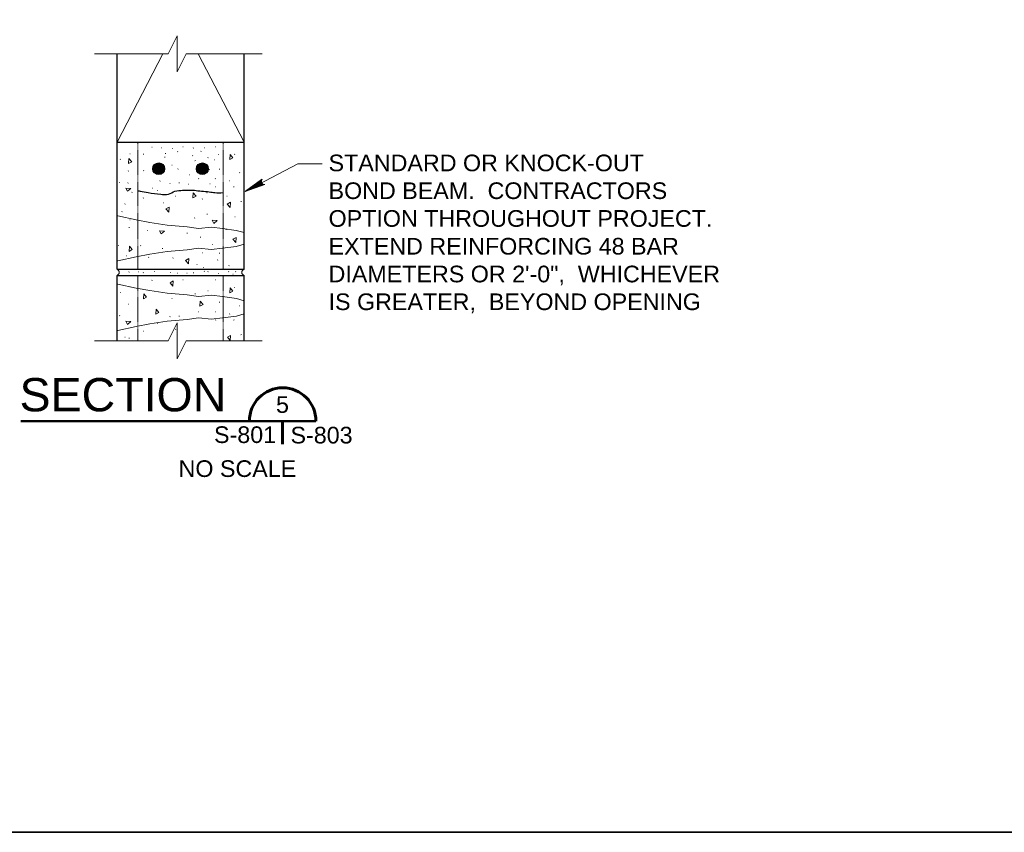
# Model space of a CAD drawing. Extents: x -1004 to 916, y -640 to 704.
# Tile 13 of 21: x -309 to 46, y -640 to -347. Entities that reach past the tile are written whole.
import ezdxf

# ---------------------------------------------------------------- set-up
doc = ezdxf.new("R2010")
doc.units = 0
doc.header["$MEASUREMENT"] = 0
doc.linetypes.add('DGN Style 2', pattern=[0.364053, 0.218432, -0.145621])
for name, color, linetype, lineweight in [('Level 1', 7, 'Continuous', 18), ('Level 15', 7, 'Continuous', 18), ('Level 16', 7, 'Continuous', 18), ('Level 45', 7, 'Continuous', 18), ('Level 46', 7, 'Continuous', 18), ('Level 47', 7, 'Continuous', 18), ('Level 53', 7, 'Continuous', 18), ('Level 54', 7, 'Continuous', 18)]:
    doc.layers.add(name, color=color, linetype=linetype, lineweight=lineweight)
doc.styles.add('BORD', font='romand.shx')
doc.styles.add('NOTES', font='romans.shx')

# ---------------------------------------------------------------- blocks, each defined once
blk = doc.blocks.new('3 8JT')
at = {"layer": 'Level 15', "color": 7, "linetype": 'Continuous', "lineweight": 18, "extrusion": (0, 0, -1)}
blk.add_arc((-0.49, -0.17), 0.518, 19.1648, 160.8352, dxfattribs=at)
blk = doc.blocks.new('CNTJT')
at = {"layer": 'Level 15', "color": 7, "linetype": 'Continuous', "lineweight": 18}
blk.add_blockref('3 8JT', (0, 0), dxfattribs=at)
blk = doc.blocks.new('3 8JT_1')
at = {"layer": 'Level 15', "color": 7, "linetype": 'Continuous', "lineweight": 18, "extrusion": (0, 0, -1)}
blk.add_arc((-0.49, -0.17), 0.518, 19.1648, 160.8352, dxfattribs=at)
blk = doc.blocks.new('CNTJT_1')
at = {"layer": 'Level 15', "color": 7, "linetype": 'Continuous', "lineweight": 18}
blk.add_blockref('3 8JT_1', (0, 0), dxfattribs=at)
blk = doc.blocks.new('BREAKL')
at = {"layer": 'Level 54', "color": 92, "linetype": 'Continuous', "lineweight": 18}
for p, q in [((-8.103, 0), (18.4395, 0)), ((24.908, 0), (52.332, 0))]:
    blk.add_line(p, q, dxfattribs=at)
at = {"layer": 'Level 54', "color": 92, "linetype": 'Continuous', "lineweight": 18, "flags": 128}
blk.add_lwpolyline([(18.4395, 0), (21.6735, 6.4695), (21.6735, -6.4695), (24.908, 0)], dxfattribs=at)
blk = doc.blocks.new('LARROW_6')
at = {"layer": 'Level 46', "color": 1, "linetype": 'Continuous', "lineweight": 18, "flags": 128}
blk.add_lwpolyline([(-4.93, 0.71), (0, 0), (-4.92, -0.71), (-4.77, -0.59), (-4.55, -0.38), (-4.44, -0.19), (-4.42, 0), (-4.46, 0.21), (-4.57, 0.41), (-4.79, 0.61), (-4.93, 0.71), (-0.15, 0.01), (-4.76, -0.67), (-4.62, -0.56), (-4.39, -0.34), (-4.32, -0.06), (-4.37, 0.22), (-4.5, 0.41), (-4.67, 0.57), (-4.78, 0.65), (-0.41, 0.01), (-4.55, -0.59), (-4.41, -0.49), (-4.33, -0.37), (-4.25, -0.21), (-4.21, 0.01), (-4.23, 0.19), (-4.32, 0.33), (-4.5, 0.44), (-4.61, 0.58), (-0.71, 0.01), (-4.33, -0.5), (-4.17, -0.3), (-4.12, -0.06), (-4.14, 0.22), (-4.45, 0.51), (-1.05, 0.02), (-4.12, -0.41), (-4.07, -0.26), (-3.98, -0.04), (-4.04, 0.21), (-4.28, 0.43), (-1.36, 0.02), (-4.01, -0.32), (-3.92, -0.14), (-3.88, 0.04), (-4.07, 0.33), (-1.73, 0.02), (-3.85, -0.24), (-3.79, -0.11), (-3.77, 0.04), (-3.92, 0.25), (-2.17, 0.02), (-3.71, -0.15), (-3.67, 0.05), (-3.81, 0.17), (-2.53, 0.02), (-3.61, -0.09), (-3.63, 0.1), (-2.9, 0.02), (-3.57, -0.03), (-3.59, 0.03), (-3.36, 0.03)], dxfattribs=at)

msp = doc.modelspace()

# ---------------------------------------------------------------- linework, layer by layer
at = {"layer": 'Level 1', "color": 3, "linetype": 'Continuous', "lineweight": 35}
msp.add_3dface([(-1003.74, 704.14), (916.28, 704.14), (916.28, -639.88), (-1003.74, -639.88)], dxfattribs=at)
at = {"layer": 'Level 15', "color": 7, "linetype": 'Continuous', "lineweight": 25}
for p, q in [((-273.8, -437.05), (-273.8, -359.41)), ((-228.06, -437.05), (-228.06, -359.41)), ((-273.8, -391.31), (-228.06, -391.31)), ((-273.8, -437.05), (-228.06, -437.05)), ((-273.8, -439.29), (-228.06, -439.29)), ((-273.8, -462.82), (-273.8, -439.29)), ((-228.06, -462.82), (-228.06, -439.29))]:
    msp.add_line(p, q, dxfattribs=at)
at = {"layer": 'Level 15', "color": 7, "linetype": 'DGN Style 2', "lineweight": 18}
for p, q in [((-266.3, -437.05), (-266.3, -391.31)), ((-235.56, -437.05), (-235.56, -391.31)), ((-266.3, -462.82), (-266.3, -439.29)), ((-235.55, -462.82), (-235.55, -439.29))]:
    msp.add_line(p, q, dxfattribs=at)
at = {"layer": 'Level 15', "color": 7, "linetype": 'Continuous', "lineweight": 25}
msp.add_open_spline([(-266.25, -408.76), (-265.98, -408.8), (-265.71, -408.84), (-265.44, -408.88), (-264.49, -409.03), (-263.56, -409.28), (-262.61, -409.45), (-261.11, -409.72), (-259.59, -409.85), (-258.09, -410.02), (-257.15, -410.12), (-256.19, -410.13), (-255.26, -410.02), (-254.42, -409.92), (-253.83, -409.02), (-253, -408.88), (-252.06, -408.73), (-251.12, -408.62), (-250.17, -408.6), (-248.76, -408.57), (-247.34, -408.46), (-245.93, -408.6), (-245.08, -408.69), (-244.24, -408.8), (-243.39, -408.88), (-242.45, -408.98), (-241.5, -409.07), (-240.56, -409.17), (-239.9, -409.24), (-239.25, -409.39), (-238.58, -409.45), (-237.64, -409.54), (-236.69, -409.52), (-235.75, -409.45), (-235.68, -409.44), (-235.61, -409.44), (-235.54, -409.43)], degree=3, knots=[0, 0, 0, 0, 0.026397, 0.026397, 0.026397, 0.119008, 0.119008, 0.119008, 0.265391, 0.265391, 0.265391, 0.356155, 0.356155, 0.356155, 0.43738, 0.43738, 0.43738, 0.528596, 0.528596, 0.528596, 0.66479, 0.66479, 0.66479, 0.746998, 0.746998, 0.746998, 0.838218, 0.838218, 0.838218, 0.902405, 0.902405, 0.902405, 0.993217, 0.993217, 0.993217, 1, 1, 1, 1], dxfattribs=at)
at = {"layer": 'Level 16', "color": 2, "linetype": 'Continuous', "lineweight": 18}
for p, q in [((-273.8, -391.31), (-257.28, -359.41)), ((-244.58, -359.41), (-228.06, -391.31))]:
    msp.add_line(p, q, dxfattribs=at)
at = {"layer": 'Level 45', "color": 4, "linetype": 'Continuous', "lineweight": 25}
for centre in [(-258.78, -400.85), (-243.08, -400.85)]:
    msp.add_circle(centre, 2.12, dxfattribs=at)
at = {"layer": 'Level 45', "color": 4, "linetype": 'Continuous', "lineweight": 35}
for points, knots in [([(-258.74, -399.03), (-259.25, -399.26), (-259.76, -399.5), (-260.27, -399.73), (-260.76, -399.96), (-260.73, -400.84), (-260.55, -401.33), (-260.41, -401.73), (-260.19, -402.12), (-259.79, -402.44), (-259.64, -402.56), (-259.49, -402.61), (-259.32, -402.64), (-259.05, -402.68), (-258.76, -402.68), (-258.5, -402.6), (-258.36, -402.56), (-258.23, -402.52), (-258.11, -402.44), (-258, -402.36), (-257.9, -402.29), (-257.79, -402.21), (-257.7, -402.13), (-257.6, -402.06), (-257.51, -401.97), (-257.4, -401.87), (-257.35, -401.73), (-257.3, -401.59), (-257.27, -401.49), (-257.24, -401.38), (-257.22, -401.28), (-257.18, -401.1), (-257.14, -400.92), (-257.15, -400.74), (-257.17, -400.59), (-257.24, -400.45), (-257.3, -400.32), (-257.36, -400.2), (-257.41, -400.1), (-257.48, -399.99), (-257.62, -399.8), (-257.76, -399.65), (-257.98, -399.52), (-258.13, -399.43), (-258.27, -399.41), (-258.42, -399.4), (-258.69, -399.39), (-258.97, -399.42), (-259.23, -399.56), (-259.37, -399.63), (-259.45, -399.75), (-259.56, -399.83), (-259.71, -399.93), (-259.91, -399.93), (-260.05, -400.08), (-260.19, -400.24), (-260.21, -400.44), (-260.24, -400.62), (-260.31, -401.02), (-260.43, -401.46), (-260.15, -401.84), (-260.05, -401.99), (-259.89, -402.04), (-259.73, -402.09), (-259.44, -402.18), (-259.14, -402.25), (-258.85, -402.19), (-258.6, -402.14), (-258.36, -402.02), (-258.12, -401.87), (-258.02, -401.81), (-257.91, -401.75), (-257.86, -401.63), (-257.78, -401.46), (-257.77, -401.29), (-257.74, -401.11), (-257.72, -400.95), (-257.69, -400.79), (-257.71, -400.63), (-257.73, -400.48), (-257.82, -400.36), (-257.91, -400.22), (-258.04, -400.02), (-258.16, -399.8), (-258.36, -399.71), (-258.48, -399.66), (-258.64, -399.75), (-258.77, -399.82), (-258.97, -399.92), (-259.16, -400.03), (-259.35, -400.15), (-259.51, -400.25), (-259.65, -400.32), (-259.78, -400.49), (-259.91, -400.66), (-259.93, -400.83), (-259.92, -401), (-259.92, -401.17), (-259.89, -401.35), (-259.76, -401.52), (-259.67, -401.66), (-259.55, -401.72), (-259.41, -401.77), (-259.19, -401.86), (-258.93, -401.89), (-258.72, -401.77), (-258.59, -401.71), (-258.5, -401.61), (-258.4, -401.49), (-258.3, -401.35), (-258.23, -401.21), (-258.18, -401.06), (-258.14, -400.92), (-258.14, -400.76), (-258.21, -400.62), (-258.26, -400.5), (-258.34, -400.42), (-258.45, -400.35), (-258.65, -400.22), (-258.91, -400.2), (-259.11, -400.29), (-259.24, -400.35), (-259.35, -400.46), (-259.43, -400.58), (-259.51, -400.71), (-259.52, -400.9), (-259.39, -401.02), (-259.28, -401.13), (-259.15, -401.19), (-259.04, -401.17), (-258.93, -401.15), (-258.82, -401.06), (-258.74, -400.98), (-258.67, -400.91), (-258.77, -400.68), (-258.87, -400.7), (-258.94, -400.72), (-259.02, -400.74), (-259.09, -400.76)], [0, 0, 0, 0, 0.062327, 0.062327, 0.062327, 0.122022, 0.122022, 0.122022, 0.171856, 0.171856, 0.171856, 0.190744, 0.190744, 0.190744, 0.221073, 0.221073, 0.221073, 0.236451, 0.236451, 0.236451, 0.251146, 0.251146, 0.251146, 0.264623, 0.264623, 0.264623, 0.280688, 0.280688, 0.280688, 0.292687, 0.292687, 0.292687, 0.312784, 0.312784, 0.312784, 0.329324, 0.329324, 0.329324, 0.343107, 0.343107, 0.343107, 0.368475, 0.368475, 0.368475, 0.385213, 0.385213, 0.385213, 0.415798, 0.415798, 0.415798, 0.431619, 0.431619, 0.431619, 0.451681, 0.451681, 0.451681, 0.472812, 0.472812, 0.472812, 0.517938, 0.517938, 0.517938, 0.536026, 0.536026, 0.536026, 0.568718, 0.568718, 0.568718, 0.598155, 0.598155, 0.598155, 0.61132, 0.61132, 0.61132, 0.631088, 0.631088, 0.631088, 0.64895, 0.64895, 0.64895, 0.665649, 0.665649, 0.665649, 0.690778, 0.690778, 0.690778, 0.706553, 0.706553, 0.706553, 0.731309, 0.731309, 0.731309, 0.751547, 0.751547, 0.751547, 0.771219, 0.771219, 0.771219, 0.791115, 0.791115, 0.791115, 0.807342, 0.807342, 0.807342, 0.832789, 0.832789, 0.832789, 0.848368, 0.848368, 0.848368, 0.866364, 0.866364, 0.866364, 0.882584, 0.882584, 0.882584, 0.896193, 0.896193, 0.896193, 0.92056, 0.92056, 0.92056, 0.93659, 0.93659, 0.93659, 0.952933, 0.952933, 0.952933, 0.967173, 0.967173, 0.967173, 0.98021, 0.98021, 0.98021, 0.991418, 0.991418, 0.991418, 1, 1, 1, 1]), ([(-260.68, -400.64), (-260.44, -401.15), (-260.21, -401.66), (-259.97, -402.17), (-259.75, -402.66), (-258.86, -402.63), (-258.38, -402.45), (-257.98, -402.31), (-257.59, -402.09), (-257.27, -401.69), (-257.15, -401.54), (-257.09, -401.39), (-257.07, -401.22), (-257.03, -400.95), (-257.02, -400.66), (-257.1, -400.4), (-257.14, -400.26), (-257.19, -400.13), (-257.27, -400.02), (-257.34, -399.9), (-257.42, -399.8), (-257.5, -399.69), (-257.57, -399.6), (-257.65, -399.5), (-257.73, -399.41), (-257.84, -399.31), (-257.98, -399.25), (-258.11, -399.2), (-258.22, -399.17), (-258.32, -399.14), (-258.43, -399.12), (-258.61, -399.08), (-258.79, -399.04), (-258.97, -399.05), (-259.11, -399.07), (-259.25, -399.14), (-259.39, -399.2), (-259.51, -399.26), (-259.61, -399.31), (-259.72, -399.39), (-259.91, -399.52), (-260.06, -399.67), (-260.19, -399.88), (-260.27, -400.03), (-260.3, -400.17), (-260.3, -400.32), (-260.32, -400.59), (-260.29, -400.87), (-260.15, -401.14), (-260.07, -401.27), (-259.95, -401.35), (-259.87, -401.47), (-259.77, -401.61), (-259.77, -401.81), (-259.62, -401.95), (-259.47, -402.09), (-259.27, -402.11), (-259.08, -402.14), (-258.69, -402.21), (-258.25, -402.33), (-257.87, -402.06), (-257.71, -401.95), (-257.67, -401.79), (-257.62, -401.63), (-257.52, -401.34), (-257.46, -401.04), (-257.52, -400.75), (-257.57, -400.5), (-257.68, -400.26), (-257.83, -400.03), (-257.9, -399.92), (-257.96, -399.81), (-258.07, -399.76), (-258.24, -399.68), (-258.42, -399.67), (-258.6, -399.64), (-258.75, -399.62), (-258.92, -399.59), (-259.08, -399.61), (-259.22, -399.63), (-259.35, -399.72), (-259.48, -399.81), (-259.68, -399.94), (-259.91, -400.06), (-260, -400.26), (-260.05, -400.38), (-259.96, -400.55), (-259.89, -400.67), (-259.79, -400.87), (-259.68, -401.06), (-259.56, -401.25), (-259.46, -401.41), (-259.39, -401.55), (-259.22, -401.68), (-259.05, -401.81), (-258.87, -401.83), (-258.7, -401.82), (-258.53, -401.82), (-258.36, -401.79), (-258.19, -401.67), (-258.05, -401.57), (-257.99, -401.45), (-257.93, -401.31), (-257.85, -401.1), (-257.82, -400.83), (-257.93, -400.62), (-258, -400.49), (-258.09, -400.4), (-258.21, -400.31), (-258.35, -400.2), (-258.49, -400.13), (-258.64, -400.08), (-258.78, -400.04), (-258.94, -400.04), (-259.08, -400.11), (-259.2, -400.16), (-259.29, -400.24), (-259.36, -400.36), (-259.48, -400.55), (-259.51, -400.81), (-259.42, -401.01), (-259.36, -401.14), (-259.25, -401.26), (-259.13, -401.33), (-259, -401.42), (-258.81, -401.42), (-258.69, -401.29), (-258.58, -401.18), (-258.51, -401.05), (-258.54, -400.94), (-258.56, -400.83), (-258.65, -400.72), (-258.73, -400.64), (-258.8, -400.57), (-259.03, -400.67), (-259, -400.77), (-258.98, -400.85), (-258.96, -400.92), (-258.94, -401)], [0, 0, 0, 0, 0.062329, 0.062329, 0.062329, 0.122022, 0.122022, 0.122022, 0.171846, 0.171846, 0.171846, 0.190828, 0.190828, 0.190828, 0.22112, 0.22112, 0.22112, 0.236487, 0.236487, 0.236487, 0.251158, 0.251158, 0.251158, 0.264651, 0.264651, 0.264651, 0.28069, 0.28069, 0.28069, 0.292725, 0.292725, 0.292725, 0.312745, 0.312745, 0.312745, 0.329336, 0.329336, 0.329336, 0.34312, 0.34312, 0.34312, 0.368419, 0.368419, 0.368419, 0.385192, 0.385192, 0.385192, 0.415814, 0.415814, 0.415814, 0.431671, 0.431671, 0.431671, 0.451665, 0.451665, 0.451665, 0.472795, 0.472795, 0.472795, 0.517897, 0.517897, 0.517897, 0.536001, 0.536001, 0.536001, 0.568729, 0.568729, 0.568729, 0.598038, 0.598038, 0.598038, 0.611306, 0.611306, 0.611306, 0.63107, 0.63107, 0.63107, 0.648854, 0.648854, 0.648854, 0.665593, 0.665593, 0.665593, 0.690761, 0.690761, 0.690761, 0.706633, 0.706633, 0.706633, 0.73135, 0.73135, 0.73135, 0.751571, 0.751571, 0.751571, 0.771249, 0.771249, 0.771249, 0.791074, 0.791074, 0.791074, 0.807336, 0.807336, 0.807336, 0.8328, 0.8328, 0.8328, 0.848386, 0.848386, 0.848386, 0.866324, 0.866324, 0.866324, 0.88258, 0.88258, 0.88258, 0.896253, 0.896253, 0.896253, 0.920501, 0.920501, 0.920501, 0.936573, 0.936573, 0.936573, 0.952861, 0.952861, 0.952861, 0.967094, 0.967094, 0.967094, 0.980191, 0.980191, 0.980191, 0.991414, 0.991414, 0.991414, 1, 1, 1, 1]), ([(-243.04, -399.03), (-243.55, -399.26), (-244.06, -399.5), (-244.57, -399.73), (-245.06, -399.96), (-245.03, -400.84), (-244.85, -401.33), (-244.71, -401.73), (-244.49, -402.12), (-244.09, -402.44), (-243.94, -402.56), (-243.79, -402.61), (-243.62, -402.64), (-243.35, -402.68), (-243.06, -402.68), (-242.8, -402.6), (-242.66, -402.56), (-242.53, -402.52), (-242.41, -402.44), (-242.3, -402.36), (-242.2, -402.29), (-242.09, -402.21), (-242, -402.13), (-241.9, -402.06), (-241.81, -401.97), (-241.7, -401.87), (-241.65, -401.73), (-241.6, -401.59), (-241.57, -401.49), (-241.54, -401.38), (-241.52, -401.28), (-241.48, -401.1), (-241.44, -400.92), (-241.45, -400.74), (-241.47, -400.59), (-241.54, -400.45), (-241.6, -400.32), (-241.66, -400.2), (-241.71, -400.1), (-241.78, -399.99), (-241.92, -399.8), (-242.06, -399.65), (-242.28, -399.52), (-242.43, -399.43), (-242.57, -399.41), (-242.72, -399.4), (-242.99, -399.39), (-243.27, -399.42), (-243.53, -399.56), (-243.67, -399.63), (-243.75, -399.75), (-243.86, -399.83), (-244.01, -399.93), (-244.21, -399.93), (-244.35, -400.08), (-244.49, -400.24), (-244.51, -400.44), (-244.54, -400.62), (-244.61, -401.02), (-244.73, -401.46), (-244.45, -401.84), (-244.35, -401.99), (-244.19, -402.04), (-244.03, -402.09), (-243.74, -402.18), (-243.44, -402.25), (-243.15, -402.19), (-242.9, -402.14), (-242.66, -402.02), (-242.42, -401.87), (-242.32, -401.81), (-242.21, -401.75), (-242.16, -401.63), (-242.08, -401.46), (-242.07, -401.29), (-242.04, -401.11), (-242.02, -400.95), (-241.99, -400.79), (-242.01, -400.63), (-242.03, -400.48), (-242.12, -400.36), (-242.21, -400.22), (-242.34, -400.02), (-242.46, -399.8), (-242.66, -399.71), (-242.78, -399.66), (-242.94, -399.75), (-243.07, -399.82), (-243.27, -399.92), (-243.46, -400.03), (-243.65, -400.15), (-243.81, -400.25), (-243.95, -400.32), (-244.08, -400.49), (-244.21, -400.66), (-244.23, -400.83), (-244.22, -401), (-244.22, -401.17), (-244.19, -401.35), (-244.06, -401.52), (-243.97, -401.66), (-243.85, -401.72), (-243.71, -401.77), (-243.49, -401.86), (-243.23, -401.89), (-243.02, -401.77), (-242.89, -401.71), (-242.8, -401.61), (-242.7, -401.49), (-242.6, -401.35), (-242.53, -401.21), (-242.48, -401.06), (-242.44, -400.92), (-242.44, -400.76), (-242.51, -400.62), (-242.56, -400.5), (-242.64, -400.42), (-242.75, -400.35), (-242.95, -400.22), (-243.21, -400.2), (-243.41, -400.29), (-243.54, -400.35), (-243.65, -400.46), (-243.73, -400.58), (-243.81, -400.71), (-243.82, -400.9), (-243.69, -401.02), (-243.58, -401.13), (-243.45, -401.19), (-243.34, -401.17), (-243.23, -401.15), (-243.12, -401.06), (-243.04, -400.98), (-242.97, -400.91), (-243.07, -400.68), (-243.17, -400.7), (-243.24, -400.72), (-243.32, -400.74), (-243.39, -400.76)], [0, 0, 0, 0, 0.062327, 0.062327, 0.062327, 0.122022, 0.122022, 0.122022, 0.171856, 0.171856, 0.171856, 0.190744, 0.190744, 0.190744, 0.221073, 0.221073, 0.221073, 0.236451, 0.236451, 0.236451, 0.251146, 0.251146, 0.251146, 0.264623, 0.264623, 0.264623, 0.280688, 0.280688, 0.280688, 0.292687, 0.292687, 0.292687, 0.312784, 0.312784, 0.312784, 0.329324, 0.329324, 0.329324, 0.343107, 0.343107, 0.343107, 0.368475, 0.368475, 0.368475, 0.385213, 0.385213, 0.385213, 0.415798, 0.415798, 0.415798, 0.431619, 0.431619, 0.431619, 0.451681, 0.451681, 0.451681, 0.472812, 0.472812, 0.472812, 0.517938, 0.517938, 0.517938, 0.536026, 0.536026, 0.536026, 0.568718, 0.568718, 0.568718, 0.598155, 0.598155, 0.598155, 0.61132, 0.61132, 0.61132, 0.631088, 0.631088, 0.631088, 0.64895, 0.64895, 0.64895, 0.665649, 0.665649, 0.665649, 0.690778, 0.690778, 0.690778, 0.706553, 0.706553, 0.706553, 0.731309, 0.731309, 0.731309, 0.751547, 0.751547, 0.751547, 0.771219, 0.771219, 0.771219, 0.791115, 0.791115, 0.791115, 0.807342, 0.807342, 0.807342, 0.832789, 0.832789, 0.832789, 0.848368, 0.848368, 0.848368, 0.866364, 0.866364, 0.866364, 0.882584, 0.882584, 0.882584, 0.896193, 0.896193, 0.896193, 0.92056, 0.92056, 0.92056, 0.93659, 0.93659, 0.93659, 0.952933, 0.952933, 0.952933, 0.967173, 0.967173, 0.967173, 0.98021, 0.98021, 0.98021, 0.991418, 0.991418, 0.991418, 1, 1, 1, 1]), ([(-244.98, -400.64), (-244.74, -401.15), (-244.51, -401.66), (-244.27, -402.17), (-244.05, -402.66), (-243.16, -402.63), (-242.68, -402.45), (-242.28, -402.31), (-241.89, -402.09), (-241.57, -401.69), (-241.45, -401.54), (-241.39, -401.39), (-241.37, -401.22), (-241.33, -400.95), (-241.32, -400.66), (-241.4, -400.4), (-241.44, -400.26), (-241.49, -400.13), (-241.57, -400.02), (-241.64, -399.9), (-241.72, -399.8), (-241.8, -399.69), (-241.87, -399.6), (-241.95, -399.5), (-242.03, -399.41), (-242.14, -399.31), (-242.28, -399.25), (-242.41, -399.2), (-242.52, -399.17), (-242.62, -399.14), (-242.73, -399.12), (-242.91, -399.08), (-243.09, -399.04), (-243.27, -399.05), (-243.41, -399.07), (-243.55, -399.14), (-243.69, -399.2), (-243.81, -399.26), (-243.91, -399.31), (-244.02, -399.39), (-244.21, -399.52), (-244.36, -399.67), (-244.49, -399.88), (-244.57, -400.03), (-244.6, -400.17), (-244.6, -400.32), (-244.62, -400.59), (-244.59, -400.87), (-244.45, -401.14), (-244.37, -401.27), (-244.25, -401.35), (-244.17, -401.47), (-244.07, -401.61), (-244.07, -401.81), (-243.92, -401.95), (-243.77, -402.09), (-243.57, -402.11), (-243.38, -402.14), (-242.99, -402.21), (-242.55, -402.33), (-242.17, -402.06), (-242.01, -401.95), (-241.97, -401.79), (-241.92, -401.63), (-241.82, -401.34), (-241.76, -401.04), (-241.82, -400.75), (-241.87, -400.5), (-241.98, -400.26), (-242.13, -400.03), (-242.2, -399.92), (-242.26, -399.81), (-242.37, -399.76), (-242.54, -399.68), (-242.72, -399.67), (-242.9, -399.64), (-243.05, -399.62), (-243.22, -399.59), (-243.38, -399.61), (-243.52, -399.63), (-243.65, -399.72), (-243.78, -399.81), (-243.98, -399.94), (-244.21, -400.06), (-244.3, -400.26), (-244.35, -400.38), (-244.26, -400.55), (-244.19, -400.67), (-244.09, -400.87), (-243.98, -401.06), (-243.86, -401.25), (-243.76, -401.41), (-243.69, -401.55), (-243.52, -401.68), (-243.35, -401.81), (-243.17, -401.83), (-243, -401.82), (-242.83, -401.82), (-242.66, -401.79), (-242.49, -401.67), (-242.35, -401.57), (-242.29, -401.45), (-242.23, -401.31), (-242.15, -401.1), (-242.12, -400.83), (-242.23, -400.62), (-242.3, -400.49), (-242.39, -400.4), (-242.51, -400.31), (-242.65, -400.2), (-242.79, -400.13), (-242.94, -400.08), (-243.08, -400.04), (-243.24, -400.04), (-243.38, -400.11), (-243.5, -400.16), (-243.59, -400.24), (-243.66, -400.36), (-243.78, -400.55), (-243.81, -400.81), (-243.72, -401.01), (-243.66, -401.14), (-243.55, -401.26), (-243.43, -401.33), (-243.3, -401.42), (-243.11, -401.42), (-242.99, -401.29), (-242.88, -401.18), (-242.81, -401.05), (-242.84, -400.94), (-242.86, -400.83), (-242.95, -400.72), (-243.03, -400.64), (-243.1, -400.57), (-243.33, -400.67), (-243.3, -400.77), (-243.28, -400.85), (-243.26, -400.92), (-243.24, -401)], [0, 0, 0, 0, 0.062329, 0.062329, 0.062329, 0.122022, 0.122022, 0.122022, 0.171846, 0.171846, 0.171846, 0.190828, 0.190828, 0.190828, 0.22112, 0.22112, 0.22112, 0.236487, 0.236487, 0.236487, 0.251158, 0.251158, 0.251158, 0.264651, 0.264651, 0.264651, 0.28069, 0.28069, 0.28069, 0.292725, 0.292725, 0.292725, 0.312745, 0.312745, 0.312745, 0.329336, 0.329336, 0.329336, 0.34312, 0.34312, 0.34312, 0.368419, 0.368419, 0.368419, 0.385192, 0.385192, 0.385192, 0.415814, 0.415814, 0.415814, 0.431671, 0.431671, 0.431671, 0.451665, 0.451665, 0.451665, 0.472795, 0.472795, 0.472795, 0.517897, 0.517897, 0.517897, 0.536001, 0.536001, 0.536001, 0.568729, 0.568729, 0.568729, 0.598038, 0.598038, 0.598038, 0.611306, 0.611306, 0.611306, 0.63107, 0.63107, 0.63107, 0.648854, 0.648854, 0.648854, 0.665593, 0.665593, 0.665593, 0.690761, 0.690761, 0.690761, 0.706633, 0.706633, 0.706633, 0.73135, 0.73135, 0.73135, 0.751571, 0.751571, 0.751571, 0.771249, 0.771249, 0.771249, 0.791074, 0.791074, 0.791074, 0.807336, 0.807336, 0.807336, 0.8328, 0.8328, 0.8328, 0.848386, 0.848386, 0.848386, 0.866324, 0.866324, 0.866324, 0.88258, 0.88258, 0.88258, 0.896253, 0.896253, 0.896253, 0.920501, 0.920501, 0.920501, 0.936573, 0.936573, 0.936573, 0.952861, 0.952861, 0.952861, 0.967094, 0.967094, 0.967094, 0.980191, 0.980191, 0.980191, 0.991414, 0.991414, 0.991414, 1, 1, 1, 1])]:
    msp.add_open_spline(points, degree=3, knots=knots, dxfattribs=at)
at = {"layer": 'Level 46', "color": 1, "linetype": 'Continuous', "lineweight": 18, "flags": 128}
msp.add_lwpolyline([(-199.87, -399.13), (-208.71, -399.13), (-227.69, -409.02)], dxfattribs=at)
at = {"layer": 'Level 47', "color": 30, "linetype": 'Continuous', "lineweight": 50}
msp.add_line((-308.44, -491.75), (-202.13, -491.75), dxfattribs=at)
at = {"layer": 'Level 47', "color": 30, "linetype": 'Continuous', "lineweight": 60}
msp.add_line((-214.15, -491.75), (-214.15, -500.01), dxfattribs=at)
msp.add_arc((-214.13, -491.74), 12, 0, 180, dxfattribs=at)
at = {"layer": 'Level 53', "color": 2, "linetype": 'Continuous', "lineweight": 18}
for p, q in [((-267.31, -391.34), (-267.45, -391.38)), ((-261.19, -393.05), (-261.33, -393.09)), ((-257.78, -393.28), (-257.93, -393.32)), ((-253.7, -393.53), (-253.84, -393.57)), ((-249.99, -392.9), (-250.13, -392.94)), ((-246.22, -393.34), (-246.36, -393.39)), ((-242.25, -393.28), (-242.4, -393.32)), ((-238.33, -392.9), (-238.47, -392.94)), ((-269.02, -395.42), (-269.16, -395.46)), ((-264.2, -395.55), (-264.34, -395.59)), ((-256.53, -396.68), (-256.67, -396.72)), ((-256.27, -395.3), (-256.42, -395.34)), ((-251.94, -394.67), (-252.08, -394.71)), ((-246.53, -396.11), (-246.67, -396.15)), ((-243.45, -394.54), (-243.59, -394.58)), ((-240.93, -396.83), (-241.07, -396.87)), ((-237.16, -395.67), (-237.3, -395.71)), ((-231.37, -395.62), (-231.51, -395.66)), ((-272.53, -397.44), (-272.67, -397.48)), ((-253.95, -399.57), (-254.09, -399.61)), ((-245.6, -397.9), (-245.74, -397.94)), ((-238.61, -397.62), (-238.75, -397.66)), ((-269.71, -401.63), (-269.85, -401.67)), ((-264.13, -401.52), (-264.27, -401.56)), ((-251.75, -400.89), (-251.89, -400.94)), ((-247.72, -403.03), (-247.87, -403.07)), ((-244.36, -404.38), (-244.5, -404.42)), ((-240.49, -401.15), (-240.64, -401.19)), ((-236.82, -400.95), (-236.96, -400.99)), ((-229.61, -402.25), (-229.75, -402.29)), ((-272.83, -405.77), (-272.98, -405.82)), ((-269.81, -405.97), (-269.96, -406.01)), ((-261.05, -407.82), (-261.19, -407.86)), ((-258.29, -405.24), (-258.43, -405.28)), ((-254.68, -406.12), (-254.82, -406.16)), ((-251.35, -405.93), (-251.49, -405.97)), ((-248.04, -406.37), (-248.18, -406.41)), ((-240.24, -406.24), (-240.38, -406.28)), ((-238.33, -404.41), (-238.47, -404.45)), ((-238.18, -407.33), (-238.32, -407.37)), ((-233.19, -405.17), (-233.33, -405.21)), ((-231.67, -407.33), (-231.81, -407.37)), ((-268.34, -409.32), (-268.48, -409.36)), ((-264.22, -411.38), (-264.37, -411.42)), ((-259.09, -408.64), (-259.23, -408.68)), ((-252.58, -410.69), (-252.72, -410.74)), ((-241.28, -409.49), (-241.42, -409.53)), ((-234.08, -410.69), (-234.22, -410.74)), ((-270.87, -413.54), (-271.01, -413.58)), ((-257.03, -413.1), (-257.17, -413.14)), ((-242.98, -411.72), (-243.13, -411.76)), ((-229.02, -412.61), (-229.17, -412.65)), ((-271.93, -416.27), (-272.07, -416.31)), ((-241.27, -417.21), (-241.41, -417.25)), ((-231.29, -418.12), (-231.43, -418.16)), ((-269.36, -422.01), (-269.51, -422.05)), ((-269.02, -419.2), (-269.16, -419.24)), ((-245.73, -418.58), (-245.87, -418.62)), ((-262.85, -423.04), (-263, -423.08)), ((-248.47, -424.07), (-248.61, -424.11)), ((-243.67, -425.44), (-243.81, -425.48)), ((-234.42, -422.7), (-234.56, -422.74)), ((-273.14, -428.5), (-273.28, -428.54)), ((-265.25, -428.53), (-265.4, -428.57)), ((-239.24, -428.09), (-239.38, -428.13)), ((-270.42, -432.18), (-270.56, -432.22)), ((-262.31, -432.74), (-262.46, -432.78)), ((-257.37, -429.56), (-257.52, -429.6)), ((-243.02, -431.09), (-243.16, -431.13)), ((-236.82, -431.27), (-236.96, -431.31)), ((-253.6, -432.99), (-253.75, -433.03)), ((-244.9, -435.33), (-245.05, -435.37)), ((-237.49, -433.68), (-237.64, -433.72)), ((-233.39, -435.73), (-233.53, -435.77)), ((-269.45, -438.03), (-269.6, -438.07)), ((-267.31, -439.32), (-267.45, -439.36)), ((-266.07, -437.95), (-266.22, -437.99)), ((-264.28, -438.24), (-264.42, -438.28)), ((-260.21, -437.86), (-260.35, -437.9)), ((-254.43, -438.16), (-254.57, -438.2)), ((-252.04, -438.43), (-252.18, -438.47)), ((-248.58, -438.43), (-248.72, -438.47)), ((-246.18, -438.29), (-246.33, -438.34)), ((-242.64, -436.42), (-242.78, -436.46)), ((-242.33, -437.76), (-242.47, -437.8)), ((-241, -437.9), (-241.14, -437.94)), ((-237.14, -438.56), (-237.29, -438.6)), ((-233.55, -437.9), (-233.7, -437.94)), ((-231.96, -438.83), (-232.1, -438.87)), ((-231.03, -437.9), (-231.17, -437.94)), ((-269.02, -443.4), (-269.16, -443.44)), ((-261.19, -441.02), (-261.33, -441.06)), ((-249.98, -440.87), (-250.13, -440.91)), ((-238.33, -440.87), (-238.47, -440.91)), ((-272.53, -445.42), (-272.67, -445.46)), ((-245.59, -445.87), (-245.74, -445.91)), ((-240.93, -444.81), (-241.07, -444.85)), ((-231.37, -443.6), (-231.51, -443.64)), ((-269.7, -449.61), (-269.85, -449.65)), ((-253.95, -447.55), (-254.09, -447.59)), ((-236.82, -448.92), (-236.96, -448.96)), ((-229.61, -450.23), (-229.75, -450.27)), ((-272.83, -453.75), (-272.97, -453.79)), ((-251.35, -453.9), (-251.49, -453.94)), ((-244.35, -452.35), (-244.5, -452.39)), ((-238.33, -452.39), (-238.47, -452.43)), ((-233.18, -453.15), (-233.33, -453.19)), ((-259.08, -456.61), (-259.23, -456.65)), ((-254.68, -454.1), (-254.82, -454.14)), ((-238.18, -455.31), (-238.32, -455.35)), ((-231.67, -455.31), (-231.81, -455.35)), ((-264.22, -459.36), (-264.37, -459.4)), ((-252.57, -458.67), (-252.72, -458.71)), ((-229.02, -460.58), (-229.16, -460.63)), ((-270.86, -461.52), (-271.01, -461.56)), ((-269.36, -461.82), (-269.5, -461.86))]:
    msp.add_line(p, q, dxfattribs=at)
at = {"layer": 'Level 53', "color": 2, "linetype": 'Continuous', "lineweight": 18, "flags": 128}
for points in [[(-273.54, -417.86), (-266.95, -419.27), (-262.01, -420.21), (-255.77, -421.15), (-248.6, -421.74), (-244.48, -422.33), (-239.78, -421.86), (-235.78, -422.33), (-230.84, -423.04), (-228.01, -423.86)], [(-273.54, -433.98), (-266.95, -432.57), (-262.01, -431.63), (-255.77, -430.69), (-248.6, -430.1), (-244.48, -429.51), (-239.78, -429.98), (-235.78, -429.51), (-230.84, -428.8), (-228.01, -427.98)], [(-228.06, -437), (-228.13, -437.05)], [(-273.53, -442.41), (-266.95, -443.82), (-262.01, -444.76), (-255.77, -445.7), (-248.6, -446.29), (-244.48, -446.88), (-239.77, -446.41), (-235.77, -446.88), (-230.83, -447.59), (-228.01, -448.41)], [(-273.53, -459.07), (-266.95, -457.66), (-262.01, -456.72), (-255.77, -455.78), (-248.6, -455.19), (-244.48, -454.6), (-239.77, -455.07), (-235.77, -454.6), (-230.83, -453.89), (-228.01, -453.07)]]:
    msp.add_lwpolyline(points, dxfattribs=at)
at = {"layer": 'Level 53', "color": 2, "linetype": 'Continuous', "lineweight": 18}
for points in [[(-269.51, -397.17), (-268.48, -398.37), (-269.62, -399.01)], [(-233.1, -395.73), (-232.08, -396.92), (-233.22, -397.57)], [(-268.85, -407.95), (-270.05, -408.97), (-270.69, -407.83)], [(-246.36, -409.48), (-245.34, -410.68), (-246.48, -411.32)], [(-255.18, -416.52), (-256.21, -415.32), (-255.07, -414.68)], [(-233.06, -414.78), (-234.08, -413.59), (-232.94, -412.94)], [(-237.76, -419.5), (-238.95, -420.52), (-239.59, -419.38)], [(-256.68, -423.27), (-257.88, -424.29), (-258.52, -423.15)], [(-231.05, -427.45), (-232.08, -426.25), (-230.94, -425.61)], [(-269.37, -428.76), (-268.35, -429.96), (-269.49, -430.6)], [(-248.09, -435.04), (-249.11, -433.84), (-247.97, -433.2)], [(-253.69, -443.12), (-254.71, -441.92), (-253.57, -441.28)], [(-264.16, -445.92), (-263.14, -447.12), (-264.28, -447.76)], [(-233.1, -443.7), (-232.08, -444.9), (-233.22, -445.54)], [(-243.85, -448.5), (-242.83, -449.7), (-243.97, -450.34)], [(-259.74, -451.37), (-258.72, -452.57), (-259.86, -453.21)], [(-268.85, -455.92), (-270.04, -456.95), (-270.69, -455.81)], [(-233.05, -462.76), (-234.07, -461.56), (-232.94, -460.92)]]:
    msp.add_3dface(points, dxfattribs=at)

# ---------------------------------------------------------------- block references
at = {"layer": 'Level 15', "color": 7, "linetype": 'Continuous', "lineweight": 18, "xscale": 2.286, "yscale": 2.286, "zscale": 2.286, "rotation": 270}
msp.add_blockref('CNTJT', (-273.8, -437.05), dxfattribs=at)
at = {"layer": 'Level 15', "color": 7, "linetype": 'Continuous', "lineweight": 18, "extrusion": (0, 0, -1), "xscale": 2.286, "yscale": 2.286, "zscale": 2.286, "rotation": 270}
msp.add_blockref('CNTJT_1', (228.06, -437.05), dxfattribs=at)
at = {"layer": 'Level 46', "color": 1, "linetype": 'Continuous', "lineweight": 18, "xscale": 1.523999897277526, "yscale": 1.523999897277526, "zscale": 1.523999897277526, "rotation": 207.5150903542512}
msp.add_blockref('LARROW_6', (-227.69, -409.02), dxfattribs=at)
at = {"layer": 'Level 54', "color": 92, "linetype": 'Continuous', "lineweight": 18}
for p in [(-273.8, -359.41), (-273.8, -462.82)]:
    msp.add_blockref('BREAKL', p, dxfattribs=at)

# ---------------------------------------------------------------- texts
at = {"layer": 'Level 46', "color": 1, "linetype": 'Continuous', "lineweight": 25, "insert": (-197.6, -395.75), "char_height": 6, "attachment_point": 1, "style": 'NOTES'}
msp.add_mtext('\\fArial|b0|i0|c0|p39;STANDARD OR KNOCK-OUT\\PBOND BEAM.  CONTRACTORS\\POPTION THROUGHOUT PROJECT.\\PEXTEND REINFORCING 48 BAR\\PDIAMETERS OR 2\'-0",  WHICHEVER\\PIS GREATER,  BEYOND OPENING', dxfattribs=at)
at = {"layer": 'Level 47', "color": 30, "linetype": 'Continuous', "lineweight": 60, "insert": (-308.94, -476.24), "char_height": 12, "attachment_point": 1, "line_spacing_factor": 0.602605, "style": 'BORD'}
msp.add_mtext('\\fArial|b0|i0|c0|p39;SECTION', dxfattribs=at)
at = {"layer": 'Level 47', "color": 30, "linetype": 'Continuous', "lineweight": 35, "char_height": 6, "attachment_point": 1, "style": 'NOTES'}
for s, insert, line_spacing_factor in [('\\fArial|b0|i0|c0|p39;5', (-216.53, -482.79), 0.725792), ('\\fArial|b0|i0|c0|p39;S-801', (-238.87, -493.64), 0.728704), ('\\fArial|b0|i0|c0|p39;S-803', (-211.31, -493.8), 0.725792)]:
    msp.add_mtext(s, dxfattribs=dict(at, insert=insert, line_spacing_factor=line_spacing_factor))
at = {"layer": 'Level 47', "color": 12, "linetype": 'Continuous', "lineweight": 25, "insert": (-251.64, -505.87), "char_height": 6, "attachment_point": 1, "line_spacing_factor": 0.722892, "style": 'NOTES'}
msp.add_mtext('\\fArial|b0|i0|c0|p39;NO SCALE', dxfattribs=at)

doc.saveas('drawing.dxf')
